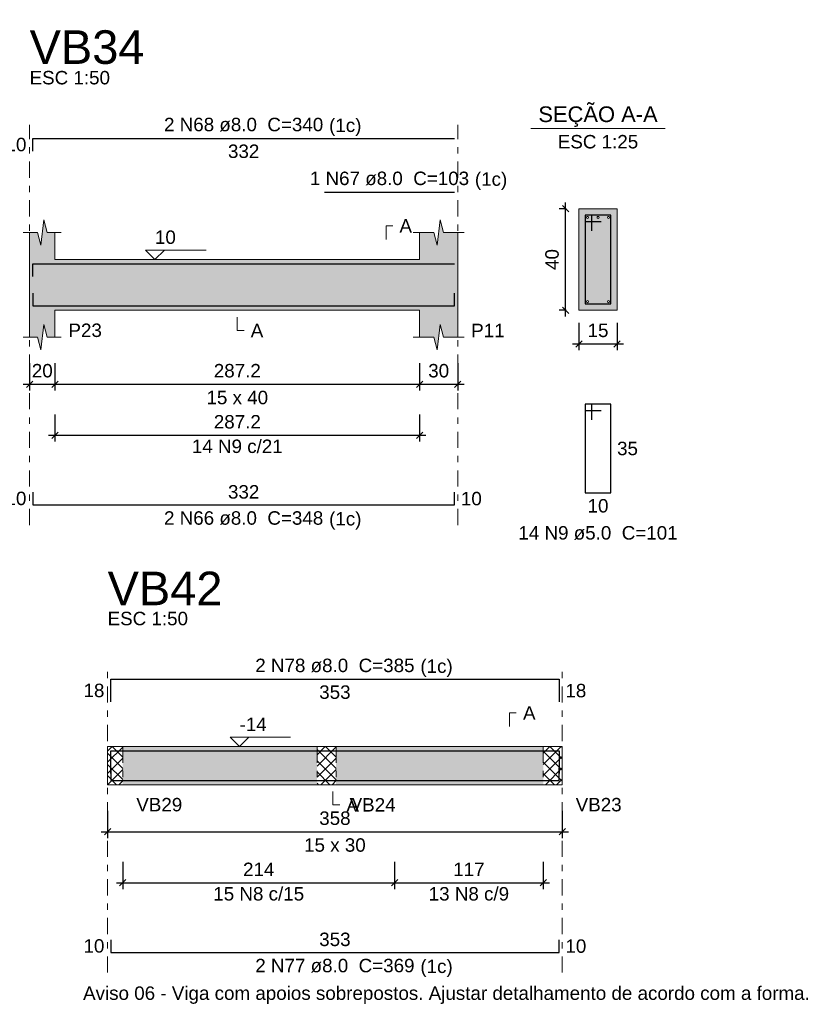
# Model space of a CAD drawing. Header units: millimetres. Extents: x 0 to 119, y 0 to 84.
# Tile 25 of 31: x 91 to 104, y 27 to 42. Entities that reach past the tile are written whole.
import ezdxf

# ---------------------------------------------------------------- set-up
doc = ezdxf.new("R2010")
doc.units = ezdxf.units.MM
doc.header["$MEASUREMENT"] = 0
doc.linetypes.add('DASHDOT', pattern=[2.54, 1.27, -0.635, 0, -0.635])
doc.linetypes.add('NULL', pattern=[0])
doc.layers.get('0').update_dxf_attribs({"lineweight": 18})
for name, color, linetype, lineweight in [('Descrição da armadura', 7, 'Continuous', 0), ('DT-Barras na forma', 2, 'Continuous', 30), ('DT-Barras no corte', 5, 'Continuous', 5), ('DT-Barras rebatidas', 2, 'Continuous', 30), ('DT-Cotas', 9, 'Continuous', 5), ('DT-Forma', 5, 'Continuous', 5), ('DT-Hachura forma vigas', 254, 'Continuous', 5), ('DT-Hachura intersecção vigas', 9, 'Continuous', 5), ('DT-Hachura seção vigas', 254, 'Continuous', 5), ('DT-Pontilhado', 9, 'DASHDOT', 5), ('DT-Textos', 7, 'Continuous', 5), ('DT-Título', 3, 'Continuous', 20), ('Textos armaduras', 7, 'Continuous', 0)]:
    doc.layers.add(name, color=color, linetype=linetype, lineweight=lineweight)
doc.styles.add('Arial', font='txt')
doc.dimstyles.new('UM_25.000000', dxfattribs={"dimtxt": 0.18, "dimasz": 0.1, "dimexe": 0.1, "dimexo": 0.2, "dimgap": 0, "dimtad": 1, "dimtih": 1, "dimtoh": 1, "dimdec": 1, "dimlfac": 25, "dimzin": 0, "dimdsep": 46, "dimtxsty": 'Standard', "dimcen": 0.09, "dimdle": 0.1, "dimadec": 1, "dimazin": 2, "dimtfac": 1, "dimtdec": 4, "dimtofl": 0, "dimtmove": 0, "dimatfit": 3, "dimfxl": 1, "dimtolj": 1, "dimarcsym": 0})
doc.dimstyles.new('UM_50.000000', dxfattribs={"dimtxt": 0.18, "dimasz": 0.1, "dimexe": 0.1, "dimexo": 0.2, "dimgap": 0, "dimtad": 1, "dimtih": 1, "dimtoh": 1, "dimdec": 1, "dimlfac": 50, "dimzin": 0, "dimdsep": 46, "dimtxsty": 'Standard', "dimcen": 0.09, "dimdle": 0.1, "dimadec": 1, "dimazin": 2, "dimtfac": 1, "dimtdec": 4, "dimtofl": 0, "dimtmove": 0, "dimatfit": 3, "dimfxl": 1, "dimtolj": 1, "dimarcsym": 0})

# ---------------------------------------------------------------- blocks, each defined once
blk = doc.blocks.new('_Oblique')
at = {"color": 0, "linetype": 'ByBlock', "lineweight": -2}
blk.add_line((-0.5, -0.5), (0.5, 0.5), dxfattribs=at)
blk = doc.blocks.new('*D235')
at = {"layer": 'Defpoints', "color": 0}
for p in [(91.331291, 36.99652), (91.731291, 36.99652), (91.731291, 36.46702)]:
    blk.add_point(p, dxfattribs=at)
at = {"layer": 'DT-Cotas', "color": 0, "lineweight": -2}
for p, q in [((91.331291, 36.79652), (91.331291, 36.36702)), ((91.731291, 36.79652), (91.731291, 36.36702)), ((91.231291, 36.46702), (91.831291, 36.46702))]:
    blk.add_line(p, q, dxfattribs=at)
at = {"layer": 'DT-Cotas', "color": 0, "lineweight": -2, "xscale": 0.1, "yscale": 0.1, "zscale": 0.1, "rotation": 180}
blk.add_blockref('_Oblique', (91.331291, 36.46702), dxfattribs=at)
at = {"layer": 'DT-Cotas', "color": 0, "lineweight": -2, "xscale": 0.1, "yscale": 0.1, "zscale": 0.1}
blk.add_blockref('_Oblique', (91.731291, 36.46702), dxfattribs=at)
at = {"layer": 'DT-Cotas', "color": 7, "insert": (91.531291, 36.67882), "char_height": 0.2118, "attachment_point": 5, "rotation": 0.0057296, "style": 'Arial'}
blk.add_mtext('\\A1;20', dxfattribs=at)
blk = doc.blocks.new('*D236')
at = {"layer": 'Defpoints', "color": 0}
for p in [(91.731291, 36.99652), (97.474291, 36.99652), (97.474291, 36.46702)]:
    blk.add_point(p, dxfattribs=at)
at = {"layer": 'DT-Cotas', "color": 0, "lineweight": -2}
for p, q in [((91.731291, 36.79652), (91.731291, 36.36702)), ((97.474291, 36.79652), (97.474291, 36.36702)), ((91.631291, 36.46702), (97.574291, 36.46702))]:
    blk.add_line(p, q, dxfattribs=at)
at = {"layer": 'DT-Cotas', "color": 0, "lineweight": -2, "xscale": 0.1, "yscale": 0.1, "zscale": 0.1, "rotation": 180}
blk.add_blockref('_Oblique', (91.731291, 36.46702), dxfattribs=at)
at = {"layer": 'DT-Cotas', "color": 0, "lineweight": -2, "xscale": 0.1, "yscale": 0.1, "zscale": 0.1}
blk.add_blockref('_Oblique', (97.474291, 36.46702), dxfattribs=at)
at = {"layer": 'DT-Cotas', "color": 7, "insert": (94.602791, 36.67882), "char_height": 0.2118, "attachment_point": 5, "rotation": 0.0057296, "style": 'Arial'}
blk.add_mtext('\\A1;287.2', dxfattribs=at)
blk = doc.blocks.new('*D237')
at = {"layer": 'Defpoints', "color": 0}
for p in [(97.474291, 36.99652), (98.074291, 36.99652), (98.074291, 36.46702)]:
    blk.add_point(p, dxfattribs=at)
at = {"layer": 'DT-Cotas', "color": 0, "lineweight": -2}
for p, q in [((97.474291, 36.79652), (97.474291, 36.36702)), ((98.074291, 36.79652), (98.074291, 36.36702)), ((97.374291, 36.46702), (98.174291, 36.46702))]:
    blk.add_line(p, q, dxfattribs=at)
at = {"layer": 'DT-Cotas', "color": 0, "lineweight": -2, "xscale": 0.1, "yscale": 0.1, "zscale": 0.1, "rotation": 180}
blk.add_blockref('_Oblique', (97.474291, 36.46702), dxfattribs=at)
at = {"layer": 'DT-Cotas', "color": 0, "lineweight": -2, "xscale": 0.1, "yscale": 0.1, "zscale": 0.1}
blk.add_blockref('_Oblique', (98.074291, 36.46702), dxfattribs=at)
at = {"layer": 'DT-Cotas', "color": 7, "insert": (97.774291, 36.67882), "char_height": 0.2118, "attachment_point": 5, "rotation": 0.0057296, "style": 'Arial'}
blk.add_mtext('\\A1;30', dxfattribs=at)
blk = doc.blocks.new('*D238')
at = {"layer": 'Defpoints', "color": 0}
for p in [(99.771814, 39.23192), (99.983614, 39.23192), (99.983614, 37.63192)]:
    blk.add_point(p, dxfattribs=at)
at = {"layer": 'DT-Cotas', "color": 0, "lineweight": -2}
for p, q in [((99.771814, 37.53192), (99.771814, 39.33192)), ((99.783614, 39.23192), (99.671814, 39.23192)), ((99.783614, 37.63192), (99.671814, 37.63192))]:
    blk.add_line(p, q, dxfattribs=at)
at = {"layer": 'DT-Cotas', "color": 0, "lineweight": -2, "xscale": 0.1, "yscale": 0.1, "zscale": 0.1}
for p, rotation in [((99.771814, 39.23192), 90), ((99.771814, 37.63192), 270)]:
    blk.add_blockref('_Oblique', p, dxfattribs=dict(at, rotation=rotation))
at = {"layer": 'DT-Cotas', "color": 7, "insert": (99.560014, 38.43192), "char_height": 0.2118, "attachment_point": 5, "rotation": 90, "style": 'Arial'}
blk.add_mtext('\\A1;40', dxfattribs=at)
blk = doc.blocks.new('*D239')
at = {"layer": 'Defpoints', "color": 0}
for p in [(99.983614, 37.63192), (100.583614, 37.63192), (100.583614, 37.10242)]:
    blk.add_point(p, dxfattribs=at)
at = {"layer": 'DT-Cotas', "color": 0, "lineweight": -2}
for p, q in [((99.983614, 37.43192), (99.983614, 37.00242)), ((100.583614, 37.43192), (100.583614, 37.00242)), ((99.883614, 37.10242), (100.683614, 37.10242))]:
    blk.add_line(p, q, dxfattribs=at)
at = {"layer": 'DT-Cotas', "color": 0, "lineweight": -2, "xscale": 0.1, "yscale": 0.1, "zscale": 0.1, "rotation": 180}
blk.add_blockref('_Oblique', (99.983614, 37.10242), dxfattribs=at)
at = {"layer": 'DT-Cotas', "color": 0, "lineweight": -2, "xscale": 0.1, "yscale": 0.1, "zscale": 0.1}
blk.add_blockref('_Oblique', (100.583614, 37.10242), dxfattribs=at)
at = {"layer": 'DT-Cotas', "color": 7, "insert": (100.283614, 37.31422), "char_height": 0.2118, "attachment_point": 5, "rotation": 0.0057296, "style": 'Arial'}
blk.add_mtext('\\A1;15', dxfattribs=at)
blk = doc.blocks.new('*D240')
at = {"layer": 'Defpoints', "color": 0}
for p in [(91.731291, 36.19168), (97.474291, 36.19168), (97.474291, 35.66218)]:
    blk.add_point(p, dxfattribs=at)
at = {"layer": 'DT-Cotas', "color": 0, "lineweight": -2}
for p, q in [((91.731291, 35.99168), (91.731291, 35.56218)), ((97.474291, 35.99168), (97.474291, 35.56218)), ((91.631291, 35.66218), (97.574291, 35.66218))]:
    blk.add_line(p, q, dxfattribs=at)
at = {"layer": 'DT-Cotas', "color": 0, "lineweight": -2, "xscale": 0.1, "yscale": 0.1, "zscale": 0.1, "rotation": 180}
blk.add_blockref('_Oblique', (91.731291, 35.66218), dxfattribs=at)
at = {"layer": 'DT-Cotas', "color": 0, "lineweight": -2, "xscale": 0.1, "yscale": 0.1, "zscale": 0.1}
blk.add_blockref('_Oblique', (97.474291, 35.66218), dxfattribs=at)
at = {"layer": 'DT-Cotas', "color": 7, "insert": (94.602791, 35.87398), "char_height": 0.2118, "attachment_point": 5, "rotation": 0.0057296, "style": 'Arial'}
blk.add_mtext('\\A1;287.2', dxfattribs=at)
blk = doc.blocks.new('*D284')
at = {"layer": 'Defpoints', "color": 0}
for p in [(92.559625, 29.94612), (99.720025, 29.94612), (99.720025, 29.41662)]:
    blk.add_point(p, dxfattribs=at)
at = {"layer": 'DT-Cotas', "color": 0, "lineweight": -2}
for p, q in [((92.559625, 29.74612), (92.559625, 29.31662)), ((99.720025, 29.74612), (99.720025, 29.31662)), ((92.459625, 29.41662), (99.820025, 29.41662))]:
    blk.add_line(p, q, dxfattribs=at)
at = {"layer": 'DT-Cotas', "color": 0, "lineweight": -2, "xscale": 0.1, "yscale": 0.1, "zscale": 0.1, "rotation": 180}
blk.add_blockref('_Oblique', (92.559625, 29.41662), dxfattribs=at)
at = {"layer": 'DT-Cotas', "color": 0, "lineweight": -2, "xscale": 0.1, "yscale": 0.1, "zscale": 0.1}
blk.add_blockref('_Oblique', (99.720025, 29.41662), dxfattribs=at)
at = {"layer": 'DT-Cotas', "color": 7, "insert": (96.139825, 29.62842), "char_height": 0.2118, "attachment_point": 5, "style": 'Arial'}
blk.add_mtext('\\A1;358', dxfattribs=at)
blk = doc.blocks.new('*D287')
at = {"layer": 'Defpoints', "color": 0}
for p in [(97.080025, 29.14128), (99.420025, 29.14128), (99.420025, 28.61178)]:
    blk.add_point(p, dxfattribs=at)
at = {"layer": 'DT-Cotas', "color": 0, "lineweight": -2}
for p, q in [((97.080025, 28.94128), (97.080025, 28.51178)), ((99.420025, 28.94128), (99.420025, 28.51178)), ((96.980025, 28.61178), (99.520025, 28.61178))]:
    blk.add_line(p, q, dxfattribs=at)
at = {"layer": 'DT-Cotas', "color": 0, "lineweight": -2, "xscale": 0.1, "yscale": 0.1, "zscale": 0.1, "rotation": 180}
blk.add_blockref('_Oblique', (97.080025, 28.61178), dxfattribs=at)
at = {"layer": 'DT-Cotas', "color": 0, "lineweight": -2, "xscale": 0.1, "yscale": 0.1, "zscale": 0.1}
blk.add_blockref('_Oblique', (99.420025, 28.61178), dxfattribs=at)
at = {"layer": 'DT-Cotas', "color": 7, "insert": (98.250025, 28.82358), "char_height": 0.2118, "attachment_point": 5, "rotation": 0.0057296, "style": 'Arial'}
blk.add_mtext('\\A1;117', dxfattribs=at)
blk = doc.blocks.new('*D288')
at = {"layer": 'Defpoints', "color": 0}
for p in [(92.799625, 29.14128), (97.080025, 29.14128), (97.080025, 28.61178)]:
    blk.add_point(p, dxfattribs=at)
at = {"layer": 'DT-Cotas', "color": 0, "lineweight": -2}
for p, q in [((92.799625, 28.94128), (92.799625, 28.51178)), ((97.080025, 28.94128), (97.080025, 28.51178)), ((92.699625, 28.61178), (97.180025, 28.61178))]:
    blk.add_line(p, q, dxfattribs=at)
at = {"layer": 'DT-Cotas', "color": 0, "lineweight": -2, "xscale": 0.1, "yscale": 0.1, "zscale": 0.1, "rotation": 180}
blk.add_blockref('_Oblique', (92.799625, 28.61178), dxfattribs=at)
at = {"layer": 'DT-Cotas', "color": 0, "lineweight": -2, "xscale": 0.1, "yscale": 0.1, "zscale": 0.1}
blk.add_blockref('_Oblique', (97.080025, 28.61178), dxfattribs=at)
at = {"layer": 'DT-Cotas', "color": 7, "insert": (94.939825, 28.82358), "char_height": 0.2118, "attachment_point": 5, "style": 'Arial'}
blk.add_mtext('\\A1;214', dxfattribs=at)

msp = doc.modelspace()

# ---------------------------------------------------------------- hatches: boundary and pattern name
at = {"layer": 'DT-Hachura forma vigas', "linetype": 'Continuous'}
for points in [[(98.0743, 37.2083), (98.0743, 37.6319), (98.0743, 38.4319), (98.0743, 38.8555), (97.8493, 38.8555), (97.7993, 39.0555), (97.7493, 38.6555), (97.6993, 38.8555), (97.4743, 38.8555), (97.4743, 38.4319), (91.7313, 38.4319), (91.7313, 38.8555), (91.6063, 38.8555), (91.5563, 39.0555), (91.5063, 38.6555), (91.4563, 38.8555), (91.3313, 38.8555), (91.3313, 38.4319), (91.3313, 37.6319), (91.3313, 37.2083), (91.4563, 37.2083), (91.5063, 37.0083), (91.5563, 37.4083), (91.6063, 37.2083), (91.7313, 37.2083), (91.7313, 37.6319), (97.4743, 37.6319), (97.4743, 37.2083), (97.6993, 37.2083), (97.7493, 37.0083), (97.7993, 37.4083), (97.8493, 37.2083), (98.0743, 37.2083)], [(92.7996, 30.1579), (95.8596, 30.1579), (95.8596, 30.7579), (92.7996, 30.7579), (92.7996, 30.1579)], [(96.1596, 30.1579), (99.42, 30.1579), (99.42, 30.7579), (96.1596, 30.7579), (96.1596, 30.1579)]]:
    msp.add_hatch(color=254, dxfattribs=at).paths.add_polyline_path(points)
at = {"layer": 'DT-Hachura intersecção vigas', "linetype": 'Continuous'}
h = msp.add_hatch(dxfattribs=at)
h.set_pattern_fill('ANSI37', color=9, style=0)
h.paths.add_polyline_path([(92.5596, 30.1579), (92.7996, 30.1579), (92.7996, 30.7579), (92.5596, 30.7579), (92.5596, 30.1579)])
h = msp.add_hatch(dxfattribs=at)
h.set_pattern_fill('ANSI37', color=9, style=0)
h.paths.add_polyline_path([(95.8596, 30.1579), (96.1596, 30.1579), (96.1596, 30.7579), (95.8596, 30.7579), (95.8596, 30.1579)])
h = msp.add_hatch(dxfattribs=at)
h.set_pattern_fill('ANSI37', color=9, style=0)
h.paths.add_polyline_path([(99.42, 30.1579), (99.72, 30.1579), (99.72, 30.7579), (99.42, 30.7579), (99.42, 30.1579)])
at = {"layer": 'DT-Hachura seção vigas', "linetype": 'Continuous'}
msp.add_hatch(color=254, dxfattribs=at).paths.add_polyline_path([(99.9836, 37.6319), (99.9836, 37.6319), (100.5836, 37.6319), (100.5836, 39.2319), (99.9836, 39.2319), (99.9836, 37.6319)])

# ---------------------------------------------------------------- linework, layer by layer
at = {"layer": 'DT-Barras na forma'}
for p, q in [((100.1836, 39.1319), (100.0836, 39.1319)), ((100.0836, 39.1319), (100.0836, 37.7319)), ((100.4836, 39.1319), (100.0836, 39.1319)), ((100.0836, 39.1319), (100.0836, 39.0319)), ((100.1836, 38.8819), (100.1836, 39.1319)), ((100.4836, 37.7319), (100.4836, 39.1319)), ((100.0836, 39.0319), (100.3336, 39.0319)), ((100.0836, 37.7319), (100.4836, 37.7319))]:
    msp.add_line(p, q, dxfattribs=at)
for points in [[(91.3813, 38.1639), (91.3813, 38.3639), (98.0243, 38.3639)], [(95.9743, 38.3639), (98.0243, 38.3639)], [(91.3813, 37.8999), (91.3813, 37.6999), (98.0243, 37.6999), (98.0243, 37.8999)], [(92.6096, 30.3316), (92.6096, 30.6899), (99.67, 30.6899), (99.67, 30.3316)], [(92.6096, 30.4259), (92.6096, 30.2259), (99.67, 30.2259), (99.67, 30.4259)]]:
    msp.add_lwpolyline(points, dxfattribs=at)
at = {"layer": 'DT-Barras no corte'}
for centre in [(100.1196, 39.0959), (100.2836, 39.0959), (100.4476, 39.0959), (100.1196, 37.7679), (100.4476, 37.7679)]:
    msp.add_circle(centre, 0.016, dxfattribs=at)
at = {"layer": 'DT-Barras rebatidas'}
for points in [[(91.3813, 40.1407), (91.3813, 40.3407), (98.0243, 40.3407)], [(95.9743, 39.4935), (98.0243, 39.4935)], [(100.1836, 35.9052), (100.1836, 36.1552), (100.0836, 36.1552), (100.0836, 34.7552), (100.4836, 34.7552), (100.4836, 36.1552), (100.0836, 36.1552), (100.0836, 36.0552), (100.3336, 36.0552)], [(91.3813, 34.7653), (91.3813, 34.5653), (98.0243, 34.5653), (98.0243, 34.7653)], [(92.6096, 31.4612), (92.6096, 31.8195), (99.67, 31.8195), (99.67, 31.4612)], [(92.6096, 27.7149), (92.6096, 27.5149), (99.67, 27.5149), (99.67, 27.7149)]]:
    msp.add_lwpolyline(points, dxfattribs=at)
at = {"layer": 'DT-Forma'}
for p, q in [((100.5836, 39.2319), (99.9836, 39.2319)), ((99.9836, 39.2319), (99.9836, 37.6319)), ((100.5836, 37.6319), (100.5836, 39.2319)), ((91.5063, 38.6555), (91.5563, 39.0555)), ((91.5563, 39.0555), (91.6063, 38.8555)), ((97.7493, 38.6555), (97.7993, 39.0555)), ((97.7993, 39.0555), (97.8493, 38.8555)), ((91.2313, 38.8555), (91.4563, 38.8555)), ((91.3313, 38.4319), (91.3313, 38.8555)), ((91.4563, 38.8555), (91.5063, 38.6555)), ((91.6063, 38.8555), (91.8313, 38.8555)), ((91.7313, 38.8555), (91.7313, 38.4319)), ((97.3743, 38.8555), (97.6993, 38.8555)), ((97.4743, 38.4319), (97.4743, 38.8555)), ((97.6993, 38.8555), (97.7493, 38.6555)), ((97.8493, 38.8555), (98.1743, 38.8555)), ((98.0743, 38.8555), (98.0743, 38.4319)), ((91.7313, 38.4319), (97.4743, 38.4319)), ((91.3313, 37.6319), (91.3313, 37.2083)), ((91.7313, 37.2083), (91.7313, 37.6319)), ((91.7313, 37.6319), (97.4743, 37.6319)), ((97.4743, 37.6319), (97.4743, 37.2083)), ((98.0743, 37.2083), (98.0743, 37.6319)), ((99.9836, 37.6319), (100.5836, 37.6319)), ((91.5063, 37.0083), (91.5563, 37.4083)), ((91.5563, 37.4083), (91.6063, 37.2083)), ((97.7493, 37.0083), (97.7993, 37.4083)), ((97.7993, 37.4083), (97.8493, 37.2083)), ((91.2313, 37.2083), (91.4563, 37.2083)), ((91.4563, 37.2083), (91.5063, 37.0083)), ((91.6063, 37.2083), (91.8313, 37.2083)), ((97.3743, 37.2083), (97.6993, 37.2083)), ((97.6993, 37.2083), (97.7493, 37.0083)), ((97.8493, 37.2083), (98.1743, 37.2083)), ((92.5596, 30.7579), (92.7996, 30.7579)), ((92.7996, 30.7579), (95.8596, 30.7579)), ((95.8596, 30.7579), (96.1596, 30.7579)), ((96.1596, 30.7579), (99.42, 30.7579)), ((99.42, 30.7579), (99.72, 30.7579)), ((92.5596, 30.1579), (92.7996, 30.1579)), ((92.7996, 30.1579), (95.8596, 30.1579)), ((95.8596, 30.1579), (96.1596, 30.1579)), ((96.1596, 30.1579), (99.42, 30.1579)), ((99.42, 30.1579), (99.72, 30.1579))]:
    msp.add_line(p, q, dxfattribs=at)
at = {"layer": 'DT-Forma', "linetype": 'Continuous'}
for p, q in [((91.3313, 37.6319), (91.3313, 38.4319)), ((98.0743, 38.4319), (98.0743, 37.6319)), ((92.5596, 30.1579), (92.5596, 30.7579)), ((99.72, 30.7579), (99.72, 30.1579))]:
    msp.add_line(p, q, dxfattribs=at)
at = {"layer": 'DT-Pontilhado', "ltscale": 0.2}
for p, q in [((91.3313, 34.2476), (91.3313, 40.5525)), ((98.0743, 34.2476), (98.0743, 40.5525)), ((92.5596, 27.1972), (92.5596, 32.0313)), ((99.72, 27.1972), (99.72, 32.0313)), ((92.7996, 30.7579), (92.7996, 30.1579)), ((95.8596, 30.7579), (95.8596, 30.1579)), ((96.1596, 30.7579), (96.1596, 30.1579)), ((99.42, 30.7579), (99.42, 30.1579))]:
    msp.add_line(p, q, dxfattribs=at)
at = {"layer": 'DT-Textos'}
msp.add_line((99.2246, 40.4968), (101.3426, 40.4968), dxfattribs=at)
for points in [[(96.9448, 38.7496), (96.9448, 38.9614), (97.0507, 38.9614)], [(93.4542, 38.5802), (93.3059, 38.4319), (93.1577, 38.5802), (94.1108, 38.5802)], [(94.6028, 37.526), (94.6028, 37.3142), (94.7087, 37.3142)], [(98.8905, 31.0756), (98.8905, 31.2874), (98.9964, 31.2874)], [(94.7857, 30.9062), (94.6375, 30.7579), (94.4892, 30.9062), (95.4423, 30.9062)], [(96.1098, 30.052), (96.1098, 29.8402), (96.2157, 29.8402)]]:
    msp.add_lwpolyline(points, dxfattribs=at)

# ---------------------------------------------------------------- texts
at = {"layer": 'Descrição da armadura', "linetype": 'NULL', "char_height": 0.2118, "attachment_point": 8, "line_spacing_factor": 0.9, "style": 'Arial'}
for s, insert, width in [('2 N68 ø8.0  C=340', (94.7024, 40.447), 4.916973), ('1 N67 ø8.0  C=103', (96.9994, 39.599), 4.916973), ('14 N9 c/21', (94.6028, 35.3805), 2.805127), ('2 N66 ø8.0  C=348', (94.7024, 34.248), 4.916973), ('14 N9 ø5.0  C=101', (100.2834, 34.014), 4.916973), ('2 N78 ø8.0  C=385', (96.1398, 31.9258), 4.916973), ('15 N8 c/15', (94.9398, 28.3301), 2.805127), ('13 N8 c/9', (98.25, 28.3301), 2.482559), ('2 N77 ø8.0  C=369', (96.1398, 27.1968), 4.916973)]:
    msp.add_mtext(s, dxfattribs=dict(at, insert=insert, width=width))
at = {"layer": 'DT-Textos', "linetype": 'NULL', "line_spacing_factor": 0.798, "style": 'Arial'}
for s, insert, char_height, width, attachment_point in [('ESC 1:50', (91.3314, 41.188), 0.2118, 2.482559, 7), ('SEÇÃO A-A', (100.2834, 40.5211), 0.2471, 3.812061, 8), ('(1c)', (96.0484, 40.3771), 0.2118, 0.998857, 7), ('ESC 1:25', (100.2834, 40.179), 0.2118, 2.482559, 8), ('(1c)', (98.3444, 39.5291), 0.2118, 0.998857, 7), ('A', (97.1564, 38.856), 0.2118, 0.386855, 7), ('10', (93.3054, 38.675), 0.2118, 0.645137, 7), ('P23', (91.9434, 37.208), 0.2118, 1.031992, 7), ('A', (94.8144, 37.208), 0.2118, 0.386855, 7), ('P11', (98.2864, 37.208), 0.2118, 1.031992, 7), ('15 x 40', (94.6024, 36.149), 0.2118, 1.902559, 8), ('(1c)', (96.0484, 34.1781), 0.2118, 0.998857, 7), ('ESC 1:50', (92.5598, 32.6668), 0.2118, 2.482559, 7), ('(1c)', (97.4858, 31.8559), 0.2118, 0.998857, 7), ('A', (99.1028, 31.1818), 0.2118, 0.386855, 7), ('-14', (94.6378, 31.0018), 0.2118, 0.838281, 7), ('VB29', (93.0118, 29.7348), 0.2118, 1.418848, 7), ('A', (96.3218, 29.7348), 0.2118, 0.386855, 7), ('VB24', (96.3718, 29.7348), 0.2118, 1.418848, 7), ('VB23', (99.9318, 29.7348), 0.2118, 1.418848, 7), ('15 x 30', (96.1398, 29.0988), 0.2118, 1.902559, 8), ('(1c)', (97.4858, 27.1269), 0.2118, 0.998857, 7), ('Aviso 06 - Viga com apoios sobrepostos. Ajustar detalhamento de acordo com a forma.', (92.1738, 26.7039), 0.2118, 22.438467, 7)]:
    msp.add_mtext(s, dxfattribs=dict(at, insert=insert, char_height=char_height, width=width, attachment_point=attachment_point))
at = {"layer": 'DT-Título', "linetype": 'NULL', "char_height": 0.5295, "width": 3.620508, "attachment_point": 7, "line_spacing_factor": 0.798, "style": 'Arial'}
for s, insert in [('VB34', (91.3314, 41.5059)), ('VB42', (92.5598, 32.9847))]:
    msp.add_mtext(s, dxfattribs=dict(at, insert=insert))
at = {"layer": 'Textos armaduras', "linetype": 'NULL', "char_height": 0.2118, "line_spacing_factor": 0.9, "style": 'Arial'}
for s, insert, width, attachment_point in [('10', (91.2813, 40.1348), 1.045137, 9), ('332', (94.7028, 40.2434), 1.367705, 2), ('35', (100.5836, 35.5611), 1.045137, 1), ('332', (94.7028, 34.6626), 1.367705, 8), ('10', (91.2813, 34.5594), 1.045137, 9), ('10', (98.1243, 34.7712), 1.045137, 1), ('10', (100.2836, 34.6579), 1.045137, 2), ('18', (92.5096, 31.5344), 1.045137, 9), ('353', (96.1398, 31.7222), 1.367705, 2), ('18', (99.77, 31.7462), 1.045137, 1), ('10', (92.5096, 27.509), 1.045137, 9), ('353', (96.1398, 27.6122), 1.367705, 8), ('10', (99.77, 27.7208), 1.045137, 1)]:
    msp.add_mtext(s, dxfattribs=dict(at, insert=insert, width=width, attachment_point=attachment_point))

# ---------------------------------------------------------------- dimensions: what is measured, and where the dimension line sits
at = {"layer": 'DT-Cotas'}
dim = msp.add_linear_dim(base=(99.7718, 39.2319), p1=(99.9836, 37.6319), p2=(99.9836, 39.2319), angle=90, dimstyle='UM_25.000000', override={"dimtxt": 0.2118, "dimasz": 0.1, "dimexe": 0.1, "dimexo": 0.2, "dimtad": 1, "dimtih": 0, "dimtoh": 0, "dimdec": 1, "dimlfac": 25, "dimzin": 8, "dimtxsty": 'Arial', "dimblk": 'Oblique', "dimblk1": 'Oblique', "dimblk2": 'Oblique', "dimsah": 1, "dimdle": 0.1, "dimse1": 0, "dimse2": 0, "dimclrt": 7, "dimadec": 1, "dimazin": 3, "dimtmove": 2, "dimldrblk": 'Oblique'}, dxfattribs=at)
dim.commit()
dim.dimension.update_dxf_attribs({"geometry": '*D238', "text_midpoint": (99.56, 38.4319), "dimtype": 160, "text_rotation": 90})
for base, p1, p2, dimstyle, override, picture, middle, turn in [((100.5836, 37.1024), (99.9836, 37.6319), (100.5836, 37.6319), 'UM_25.000000', {"dimtxt": 0.2118, "dimasz": 0.1, "dimexe": 0.1, "dimexo": 0.2, "dimtad": 1, "dimtih": 0, "dimtoh": 0, "dimdec": 1, "dimlfac": 25, "dimzin": 8, "dimtxsty": 'Arial', "dimblk": 'Oblique', "dimblk1": 'Oblique', "dimblk2": 'Oblique', "dimsah": 1, "dimdle": 0.1, "dimse1": 0, "dimse2": 0, "dimclrt": 7, "dimadec": 1, "dimazin": 3, "dimtmove": 2, "dimldrblk": 'Oblique'}, '*D239', (100.2836, 37.3142), 0.00573), ((91.7313, 36.467), (91.3313, 36.9965), (91.7313, 36.9965), 'UM_50.000000', {"dimtxt": 0.2118, "dimasz": 0.1, "dimexe": 0.1, "dimexo": 0.2, "dimtad": 1, "dimtih": 0, "dimtoh": 0, "dimdec": 1, "dimlfac": 50, "dimzin": 8, "dimtxsty": 'Arial', "dimblk": 'Oblique', "dimblk1": 'Oblique', "dimblk2": 'Oblique', "dimsah": 1, "dimdle": 0.1, "dimse1": 0, "dimse2": 0, "dimclrt": 7, "dimadec": 1, "dimazin": 3, "dimtmove": 2, "dimldrblk": 'Oblique'}, '*D235', (91.5313, 36.6788), 0.00573), ((97.474291, 36.46702), (91.731291, 36.99652), (97.474291, 36.99652), 'UM_50.000000', {"dimtxt": 0.2118, "dimasz": 0.1, "dimexe": 0.1, "dimexo": 0.2, "dimtad": 1, "dimtih": 0, "dimtoh": 0, "dimdec": 1, "dimlfac": 50, "dimzin": 8, "dimtxsty": 'Arial', "dimblk": 'Oblique', "dimblk1": 'Oblique', "dimblk2": 'Oblique', "dimsah": 1, "dimdle": 0.1, "dimse1": 0, "dimse2": 0, "dimclrt": 7, "dimadec": 1, "dimazin": 3, "dimtmove": 2, "dimldrblk": 'Oblique'}, '*D236', (94.602791, 36.67882), 0.005729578), ((98.0743, 36.467), (97.4743, 36.9965), (98.0743, 36.9965), 'UM_50.000000', {"dimtxt": 0.2118, "dimasz": 0.1, "dimexe": 0.1, "dimexo": 0.2, "dimtad": 1, "dimtih": 0, "dimtoh": 0, "dimdec": 1, "dimlfac": 50, "dimzin": 8, "dimtxsty": 'Arial', "dimblk": 'Oblique', "dimblk1": 'Oblique', "dimblk2": 'Oblique', "dimsah": 1, "dimdle": 0.1, "dimse1": 0, "dimse2": 0, "dimclrt": 7, "dimadec": 1, "dimazin": 3, "dimtmove": 2, "dimldrblk": 'Oblique'}, '*D237', (97.7743, 36.6788), 0.00573), ((97.474291, 35.66218), (91.731291, 36.19168), (97.474291, 36.19168), 'UM_50.000000', {"dimtxt": 0.2118, "dimasz": 0.1, "dimexe": 0.1, "dimexo": 0.2, "dimtad": 1, "dimtih": 0, "dimtoh": 0, "dimdec": 1, "dimlfac": 50, "dimzin": 8, "dimtxsty": 'Arial', "dimblk": 'Oblique', "dimblk1": 'Oblique', "dimblk2": 'Oblique', "dimsah": 1, "dimdle": 0.1, "dimse1": 0, "dimse2": 0, "dimclrt": 7, "dimadec": 1, "dimazin": 3, "dimtmove": 2, "dimldrblk": 'Oblique'}, '*D240', (94.602791, 35.87398), 0.005729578), ((99.42, 28.6118), (97.08, 29.1413), (99.42, 29.1413), 'UM_50.000000', {"dimtxt": 0.2118, "dimasz": 0.1, "dimexe": 0.1, "dimexo": 0.2, "dimtad": 1, "dimtih": 0, "dimtoh": 0, "dimdec": 1, "dimlfac": 50, "dimzin": 8, "dimtxsty": 'Arial', "dimblk": 'Oblique', "dimblk1": 'Oblique', "dimblk2": 'Oblique', "dimsah": 1, "dimdle": 0.1, "dimse1": 0, "dimse2": 0, "dimclrt": 7, "dimadec": 1, "dimazin": 3, "dimtmove": 2, "dimldrblk": 'Oblique'}, '*D287', (98.25, 28.8236), 0.00573)]:
    dim = msp.add_linear_dim(base=base, p1=p1, p2=p2, dimstyle=dimstyle, override=override, dxfattribs=at)
    dim.commit()
    dim.dimension.update_dxf_attribs({"geometry": picture, "text_midpoint": middle, "dimtype": 160, "text_rotation": turn})
for base, p1, p2, picture, middle in [((99.72, 29.4166), (92.5596, 29.9461), (99.72, 29.9461), '*D284', (96.1398, 29.6284)), ((97.08, 28.6118), (92.7996, 29.1413), (97.08, 29.1413), '*D288', (94.9398, 28.8236))]:
    dim = msp.add_linear_dim(base=base, p1=p1, p2=p2, dimstyle='UM_50.000000', override={"dimtxt": 0.2118, "dimasz": 0.1, "dimexe": 0.1, "dimexo": 0.2, "dimtad": 1, "dimtih": 0, "dimtoh": 0, "dimdec": 1, "dimlfac": 50, "dimzin": 8, "dimtxsty": 'Arial', "dimblk": 'Oblique', "dimblk1": 'Oblique', "dimblk2": 'Oblique', "dimsah": 1, "dimdle": 0.1, "dimse1": 0, "dimse2": 0, "dimclrt": 7, "dimadec": 1, "dimazin": 3, "dimtmove": 2, "dimldrblk": 'Oblique'}, dxfattribs=at)
    dim.commit()
    dim.dimension.update_dxf_attribs({"geometry": picture, "text_midpoint": middle, "dimtype": 160})

doc.saveas('drawing.dxf')
